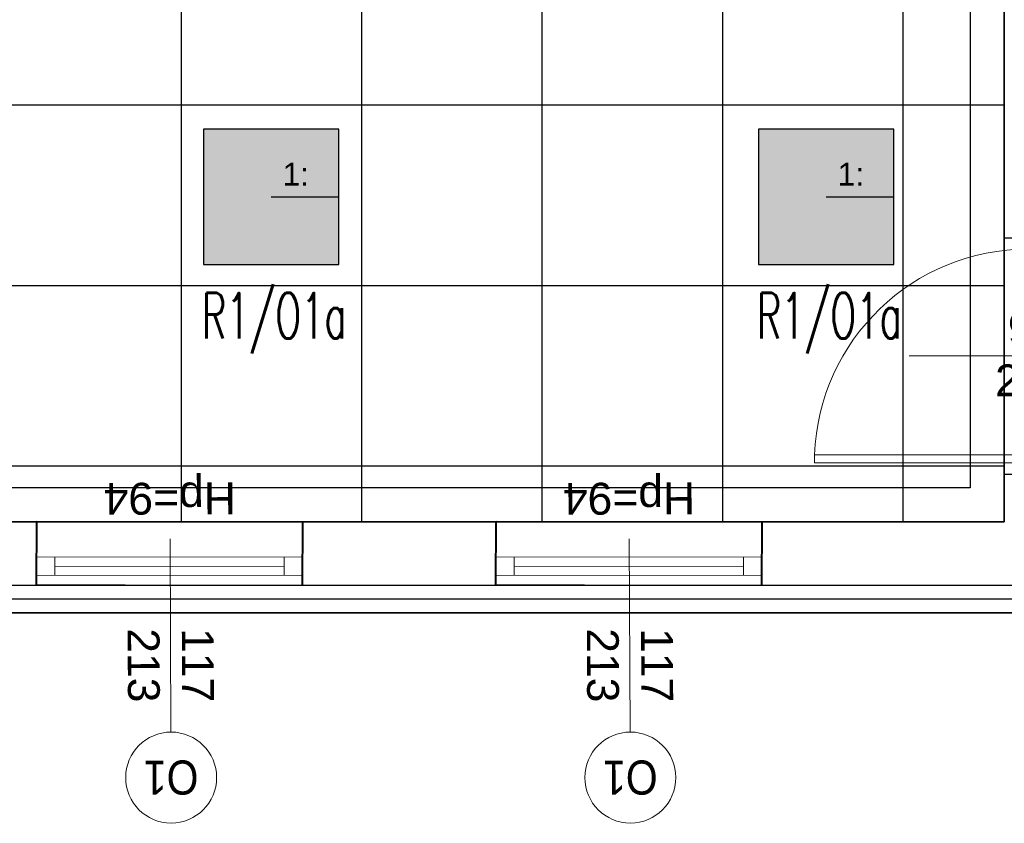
# Model space of a CAD drawing. Header units: millimetres. Extents: x -94648 to 68781, y -29623 to 11990.
# Tile 38 of 181: x -35736 to -35303, y -14416 to -14063. Entities that reach past the tile are written whole.
import ezdxf
from ezdxf.enums import TextEntityAlignment as Align

# ---------------------------------------------------------------- set-up
doc = ezdxf.new("R2010")
doc.units = ezdxf.units.MM
doc.linetypes.add('BUD', pattern=[0])
for name, color, linetype, lineweight in [('-DRZWI I OKNA', 4, 'Continuous', 5), ('A_POWTARZALNE$0$A21_DRZWI_OKNA', 153, 'Continuous', 15), ('A_POWTARZALNE$0$DRZWI OPIS', 2, 'Continuous', 15), ('A_POWTARZALNE$0$OKNA OPIS', 153, 'Continuous', 20), ('A_POWTARZALNE$0$opisy drzwi okien', 3, 'Continuous', 15), ('IE_oswietlenie_nr_obw', 51, 'Continuous', 20), ('Ściany', 7, 'Continuous', 40)]:
    doc.layers.add(name, color=color, linetype=linetype, lineweight=lineweight)
for name, color, linetype in [('-podklad', 8, 'Continuous'), ('HATCH', 204, 'Continuous'), ('rexp_Leuchten_Besch', 7, 'Continuous'), ('rexp_Oprawy', 7, 'Continuous')]:
    doc.layers.add(name, color=color, linetype=linetype)
doc.layers.add('Area', color=6, linetype='Continuous', lineweight=35, plot=False)
doc.styles.add('A_POWTARZALNE$0$ISO', font='arial.ttf')
doc.styles.add('ROMANS', font='romans.shx', dxfattribs={"width": 0.75, "height": 10})
doc.styles.get("Standard").update_dxf_attribs({"font": 'arial.ttf'})
doc.linetypes.add('TRACKS', pattern='A,3.81,[130,ltypeshp.shx,S=6.35,R=0,X=0,Y=0],3.81', length=7.62)
doc.linetypes.add('ZIGZAG', pattern='A,0.00254,-5.08,[131,ltypeshp.shx,S=5.08,R=0,X=-5.08,Y=0],-10.16,[131,ltypeshp.shx,S=5.08,R=180,X=5.08,Y=0],-5.08', length=20.32254)

# ---------------------------------------------------------------- blocks, each defined once
blk = doc.blocks.new('A_POWTARZALNE$0$znak okna')
at = {"color": 8, "linetype": 'Continuous'}
blk.add_line((0, -85), (0, 0), dxfattribs=at)
at = {"layer": 'A_POWTARZALNE$0$opisy drzwi okien', "color": 8}
blk.add_circle((0, -105), 20, dxfattribs=at)
at = {"color": 8, "style": 'A_POWTARZALNE$0$ISO'}
for tag, rotation, p in [('HP', 360, (0, 5.53)), ('SO', 90, (-5, -50.35)), ('HO', 90, (18.82, -50.35))]:
    blk.add_attdef(tag, text='', height=14, rotation=rotation, dxfattribs=at).set_placement(p, align=Align.CENTER)
at = {"layer": 'A_POWTARZALNE$0$opisy drzwi okien', "color": 8, "style": 'A_POWTARZALNE$0$ISO', "width": 0.7927}
blk.add_attdef('OX', text='', height=15, dxfattribs=at).set_placement((-12, -112.5), (12, -112.5), align=Align.FIT)
blk = doc.blocks.new('A_POWTARZALNE$0$drzwi 104 mur')
at = {"color": 8, "linetype": 'Continuous'}
for p, q in [((0.14, 47), (0.14, 52)), ((10.14, 52), (10.14, 47)), ((0.14, 47), (-93.79, 47)), ((-93.79, 43.5), (-93.79, 47)), ((0.14, 43.5), (-93.79, 43.5)), ((10.14, 47), (0.14, 47)), ((0.14, 43.5), (0.14, 47)), ((24.7, 0), (-24.7, 0)), ((10.14, -47), (0.14, -47)), ((0.14, -47), (0.14, -52)), ((10.14, -52), (10.14, -47))]:
    blk.add_line(p, q, dxfattribs=at)
blk.add_arc((0.14, 47), 94, 182.1338, 270, dxfattribs=at)
blk = doc.blocks.new('A_POWTARZALNE$0$znak drzwi')
at = {"color": 8, "linetype": 'ByBlock'}
blk.add_line((0, 84.16), (0, 0), dxfattribs=at)
at = {"layer": 'A_POWTARZALNE$0$opisy drzwi okien', "color": 8}
blk.add_circle((0, 104.16), 20, dxfattribs=at)
at = {"color": 8, "linetype": 'ByBlock', "style": 'A_POWTARZALNE$0$ISO'}
for tag, p in [('S', (-5, 54.16)), ('H', (17.73, 54.16))]:
    blk.add_attdef(tag, text='', height=14, rotation=90, dxfattribs=at).set_placement(p, align=Align.CENTER)
at = {"layer": 'A_POWTARZALNE$0$opisy drzwi okien', "color": 8, "style": 'A_POWTARZALNE$0$ISO', "width": 0.824464}
blk.add_attdef('DX', text='', height=15, dxfattribs=at).set_placement((-12, 96.66), (12, 96.66), align=Align.FIT)
blk = doc.blocks.new('Goscim_parter')
at = {"layer": 'HATCH', "linetype": 'BUD'}
h = blk.add_hatch(dxfattribs=at)
h.set_pattern_fill('ANSI37', color=8, scale=25, angle=45)
h.set_pattern_definition([(90, (-45348.77, -1321.09), (-79.375, 0), []), (180, (-45348.77, -1321.09), (0, -79.375), [])])
h.paths.add_polyline_path([(-36586.06, -12833.74), (-36586.06, -14283.74), (-35303.06, -14283.74), (-35303.06, -12833.74)])
at = {"layer": '-DRZWI I OKNA', "color": 8}
for p, q in [((-35611.56, -14283.96), (-35728.56, -14283.52)), ((-35409.56, -14283.96), (-35526.56, -14283.52)), ((-35611.76, -14299.21), (-35728.64, -14299.35)), ((-35720.64, -14299.35), (-35720.64, -14307.35)), ((-35619.76, -14299.21), (-35619.76, -14307.21)), ((-35409.76, -14299.21), (-35526.64, -14299.35)), ((-35518.64, -14299.35), (-35518.64, -14307.35)), ((-35417.76, -14299.21), (-35417.76, -14307.21)), ((-35619.76, -14303.21), (-35720.64, -14303.35)), ((-35417.76, -14303.21), (-35518.64, -14303.35)), ((-35611.76, -14307.21), (-35728.68, -14307.35)), ((-35409.76, -14307.21), (-35526.68, -14307.35)), ((-35728.7, -14311.28), (-35611.7, -14311.74)), ((-35526.7, -14311.28), (-35409.7, -14311.74))]:
    blk.add_line(p, q, dxfattribs=at)
at = {"color": 8, "linetype": 'BUD'}
for p, q in [((-35303.06, -12390.74), (-35303.06, -14158.82)), ((-35303.06, -14262.82), (-35303.06, -14283.74)), ((-35303.06, -14283.74), (-35843.56, -14283.74)), ((-35275.06, -14311.74), (-35843.56, -14311.74)), ((-35275.06, -14323.74), (-35843.56, -14323.74))]:
    blk.add_line(p, q, dxfattribs=at)
at = {"color": 8, "linetype": 'ZIGZAG'}
blk.add_line((-35275.06, -14317.74), (-35843.56, -14317.74), dxfattribs=at)
at = {"color": 8}
blk.add_lwpolyline([(-34840.06, -14323.74), (-34840.06, -13943.36), (-35275.06, -13943.36), (-35263.06, -12350.74), (-36626.06, -12350.74), (-36626.06, -14323.74)], close=True, dxfattribs=at)
at = {"color": 8, "linetype": 'BUD'}
for points in [[(-35303.06, -14158.82), (-35275.06, -14158.82)], [(-35303.06, -14262.82), (-35275.06, -14262.82)]]:
    blk.add_lwpolyline(points, dxfattribs=at)
at = {"layer": 'Area', "color": 8, "linetype": 'BUD'}
blk.add_lwpolyline([(-36586.06, -12833.74), (-35303.06, -12833.74), (-35303.06, -14283.74), (-36586.06, -14283.74)], close=True, dxfattribs=at)
at = {"layer": 'HATCH', "color": 8, "linetype": 'TRACKS', "ltscale": 2}
blk.add_lwpolyline([(-36571.06, -12405.74), (-35318.06, -12405.74), (-35318.06, -14268.74), (-36571.06, -14268.74)], close=True, dxfattribs=at)
at = {"layer": 'Ściany', "color": 8}
for p, q in [((-35728.7, -14311.28), (-35728.56, -14283.52)), ((-35526.7, -14311.28), (-35526.56, -14283.52)), ((-35611.7, -14311.74), (-35611.56, -14283.96)), ((-35409.7, -14311.74), (-35409.56, -14283.96))]:
    blk.add_line(p, q, dxfattribs=at)
at = {"layer": 'A_POWTARZALNE$0$A21_DRZWI_OKNA', "color": 8, "xscale": -1, "rotation": 180.0000142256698}
blk.add_blockref('A_POWTARZALNE$0$drzwi 104 mur', (-35292.67, -14210.82), dxfattribs=at)
at = {"layer": 'A_POWTARZALNE$0$DRZWI OPIS', "color": 8}
ref = blk.add_blockref('A_POWTARZALNE$0$znak drzwi', (-35344.88, -14210.82), dxfattribs=dict(at, rotation=270.0001772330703))
ref.add_attrib('H', '200', dxfattribs={"layer": '0', "color": 8, "linetype": 'ByBlock', "height": 14, "rotation": 0.0002, "style": 'A_POWTARZALNE$0$ISO'}).set_placement((-35290.72, -14228.55), align=Align.CENTER)
ref.add_attrib('S', '90', dxfattribs={"layer": '0', "color": 8, "linetype": 'ByBlock', "height": 14, "rotation": 0.0002, "style": 'A_POWTARZALNE$0$ISO'}).set_placement((-35290.55, -14205.82), align=Align.CENTER)
ref.add_attrib('DX', 'D1', dxfattribs={"layer": 'A_POWTARZALNE$0$opisy drzwi okien', "color": 8, "height": 15, "rotation": 270.0002, "style": 'A_POWTARZALNE$0$ISO', "width": 0.895951}).set_placement((-35247.95, -14198.82), (-35247.95, -14222.82), align=Align.FIT)
at = {"layer": 'A_POWTARZALNE$0$OKNA OPIS', "color": 8}
ref = blk.add_blockref('A_POWTARZALNE$0$znak okna', (-35669.97, -14291.2), dxfattribs=dict(at, xscale=-1, rotation=0.2729649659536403))
ref.add_attrib('HP', 'Hp=94', dxfattribs={"layer": '0', "color": 8, "height": 14, "rotation": 180.273, "style": 'A_POWTARZALNE$0$ISO'}).set_placement((-35670.09, -14266.52), align=Align.CENTER)
ref.add_attrib('HO', '213', dxfattribs={"layer": '0', "color": 8, "height": 14, "rotation": 270.273, "style": 'A_POWTARZALNE$0$ISO'}).set_placement((-35688.53, -14346.88), align=Align.CENTER)
ref.add_attrib('SO', '117', dxfattribs={"layer": '0', "color": 8, "height": 14, "rotation": 270.273, "style": 'A_POWTARZALNE$0$ISO'}).set_placement((-35664.7, -14346.83), align=Align.CENTER)
ref.add_attrib('OX', 'O1', dxfattribs={"layer": 'A_POWTARZALNE$0$opisy drzwi okien', "color": 8, "height": 15, "rotation": 180.273, "style": 'A_POWTARZALNE$0$ISO', "width": 0.858565}).set_placement((-35657.51, -14388.63), (-35681.51, -14388.75), align=Align.FIT)
ref = blk.add_blockref('A_POWTARZALNE$0$znak okna', (-35467.97, -14291.2), dxfattribs=dict(at, xscale=-1, rotation=0.2729649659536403))
ref.add_attrib('HP', 'Hp=94', dxfattribs={"layer": '0', "color": 8, "height": 14, "rotation": 180.273, "style": 'A_POWTARZALNE$0$ISO'}).set_placement((-35468.09, -14266.52), align=Align.CENTER)
ref.add_attrib('HO', '213', dxfattribs={"layer": '0', "color": 8, "height": 14, "rotation": 270.273, "style": 'A_POWTARZALNE$0$ISO'}).set_placement((-35486.53, -14346.88), align=Align.CENTER)
ref.add_attrib('SO', '117', dxfattribs={"layer": '0', "color": 8, "height": 14, "rotation": 270.273, "style": 'A_POWTARZALNE$0$ISO'}).set_placement((-35462.7, -14346.83), align=Align.CENTER)
ref.add_attrib('OX', 'O1', dxfattribs={"layer": 'A_POWTARZALNE$0$opisy drzwi okien', "color": 8, "height": 15, "rotation": 180.273, "style": 'A_POWTARZALNE$0$ISO', "width": 0.858565}).set_placement((-35455.51, -14388.63), (-35479.51, -14388.75), align=Align.FIT)
blk = doc.blocks.new('rexp_lib_5')
at = {"layer": 'rexp_Oprawy', "true_color": 0xffff00}
blk.add_hatch(color=2, dxfattribs=at).paths.add_polyline_path([(-0.2975, -0.2975), (0.2975, -0.2975), (0.2975, 0.2975), (-0.2975, 0.2975)])
at = {"layer": 'rexp_Oprawy', "color": 2, "true_color": 0xffff00}
blk.add_lwpolyline([(-0.2975, -0.2975), (0.2975, -0.2975), (0.2975, 0.2975), (-0.2975, 0.2975)], close=True, dxfattribs=at)
at = {"layer": 'rexp_Oprawy', "color": 7}
blk.add_lwpolyline([(-0.2975, -0.2975), (0.2975, -0.2975), (0.2975, 0.2975), (-0.2975, 0.2975)], close=True, dxfattribs=at)
blk.add_lwpolyline([(0, 0), (0.2975, 0)], dxfattribs=at)
at = {"layer": 'rexp_Leuchten_Besch', "flags": 8}
blk.add_attdef('Label', (0.05, 0.05), '', height=0.1, dxfattribs=at)

msp = doc.modelspace()

# ---------------------------------------------------------------- block references
at = {"layer": '-podklad'}
msp.add_blockref('Goscim_parter', (0, 0), dxfattribs=at)
at = {"layer": 'rexp_Oprawy'}
ref = msp.add_blockref('rexp_lib_5', (-35625.46309, -14140.89512, 450), dxfattribs=dict(at, xscale=100, yscale=100, zscale=100))
ref.add_attrib('Label', '1:', (-35620.46309, -14135.89512, 450), dxfattribs={"layer": 'rexp_Leuchten_Besch', "height": 10})
ref = msp.add_blockref('rexp_lib_5', (-35381.30666, -14140.89512, 450), dxfattribs=dict(at, xscale=100, yscale=100, zscale=100))
ref.add_attrib('Label', '1:', (-35376.30666, -14135.89512, 450), dxfattribs={"layer": 'rexp_Leuchten_Besch', "height": 10})

# ---------------------------------------------------------------- texts
at = {"layer": 'IE_oswietlenie_nr_obw', "style": 'ROMANS', "width": 0.6}
for p in [(-35656.02835, -14203.11774), (-35411.87192, -14203.11774)]:
    msp.add_text('R1/O1a', height=20, dxfattribs=at).set_placement(p)

doc.saveas('drawing.dxf')
